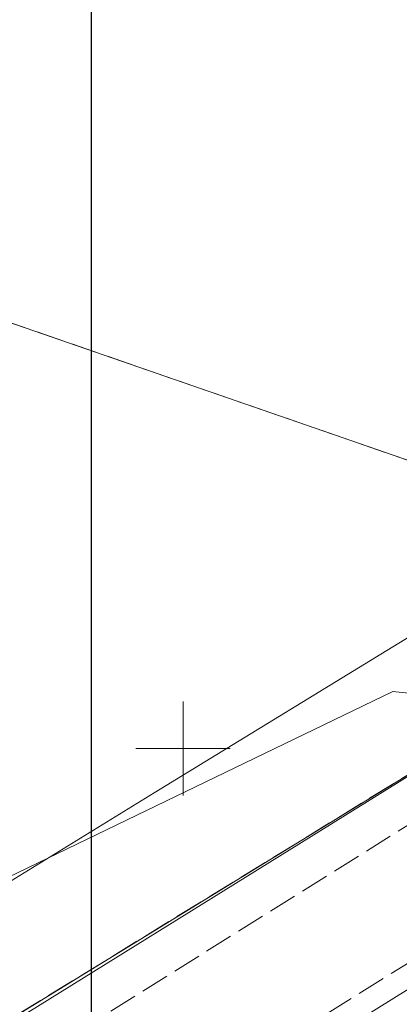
# Model space of a CAD drawing. Header units: metres. Extents: x 6578771 to 6579176, y 5823446 to 5823990.
# Tile 9 of 13: x 6579041 to 6579061, y 5823786 to 5823839. Entities that reach past the tile are written whole.
import ezdxf

# ---------------------------------------------------------------- set-up
doc = ezdxf.new("R2010")
doc.units = ezdxf.units.M
doc.header["$MEASUREMENT"] = 0
for name, pattern in [('1', [0]), ('1_OTKJ', [2, 1.5, -0.5]), ('1_OTKR', [0]), ('3_SUEP_A', [0]), ('3_SUTP_A', [0]), ('GDE', [0]), ('GUK', [2, 1.5, -0.5])]:
    doc.linetypes.add(name, pattern=pattern)
doc.layers.add('0_Tło', color=7, linetype='CONTINUOUS', true_color=0xffffff)
for name, color, linetype, lineweight in [('Dzialki', 7, 'GDE', 18), ('EBTPO_L_0_a', 7, '1', 0), ('Kontury', 3, 'GUK', 18), ('OTK_L_0', 7, '1_OTKJ', 18), ('OTK_L_5', 7, 'CONTINUOUS', 18), ('SUEP_L_0', 1, '3_SUEP_A', 18), ('SUTP_L_0', 30, '3_SUTP_A', 18)]:
    doc.layers.add(name, color=color, linetype=linetype, lineweight=lineweight)
picture_1 = doc.add_image_def('image3.png', size_in_pixel=(3508, 4963))

msp = doc.modelspace()

# ---------------------------------------------------------------- linework, layer by layer
at = {"layer": 'Dzialki'}
for p, q in [((6579070.13, 5823812.46), (6579032.1, 5823825.64)), ((6579032.64, 5823780.6), (6579063.67, 5823799.67))]:
    msp.add_line(p, q, dxfattribs=at)
at = {"layer": 'EBTPO_L_0_a', "linetype": '1'}
for p, q in [((6579050, 5823797.5), (6579050, 5823802.5)), ((6579047.5, 5823800), (6579052.5, 5823800))]:
    msp.add_line(p, q, dxfattribs=at)
at = {"layer": 'Kontury'}
for p, q in [((6579070.13, 5823812.46), (6579032.1, 5823825.64)), ((6579032.64, 5823780.6), (6579063.67, 5823799.67))]:
    msp.add_line(p, q, dxfattribs=at)
at = {"layer": 'OTK_L_0', "linetype": '1_OTKJ'}
for p, q in [((6579025.83, 5823773.31), (6579062.02, 5823795.98)), ((6579067.42, 5823792), (6579018.63, 5823761.72))]:
    msp.add_line(p, q, dxfattribs=at)
at = {"layer": 'OTK_L_5', "linetype": '1_OTKR'}
msp.add_line((6579068.04, 5823791), (6579019.41, 5823760.8), dxfattribs=at)
at = {"layer": 'SUEP_L_0', "linetype": '3_SUEP_A'}
for p, q in [((6579027.89, 5823786.96), (6579061.14, 5823803.03)), ((6579061.14, 5823803.03), (6579063.31, 5823802.8))]:
    msp.add_line(p, q, dxfattribs=at)
at = {"layer": 'SUTP_L_0', "linetype": '3_SUTP_A'}
for p, q in [((6579068.835, 5823810.132), (6579048.466, 5823797.639)), ((6579068.35, 5823802.5), (6579023.49, 5823774.65)), ((6579048.466, 5823797.639), (6579022.018, 5823781.388))]:
    msp.add_line(p, q, dxfattribs=at)

# ---------------------------------------------------------------- pictures from other files: only their frames are drawn
at = {"layer": '0_Tło'}
image = msp.add_image(picture_1, insert=(6578896.619, 5823718.877), size_in_units=(148.5, 210.093), dxfattribs=at)
image.dxf.v_pixel = (-1.6e-07, 0.0423318)
image.dxf.flags = 14

doc.saveas('drawing.dxf')
